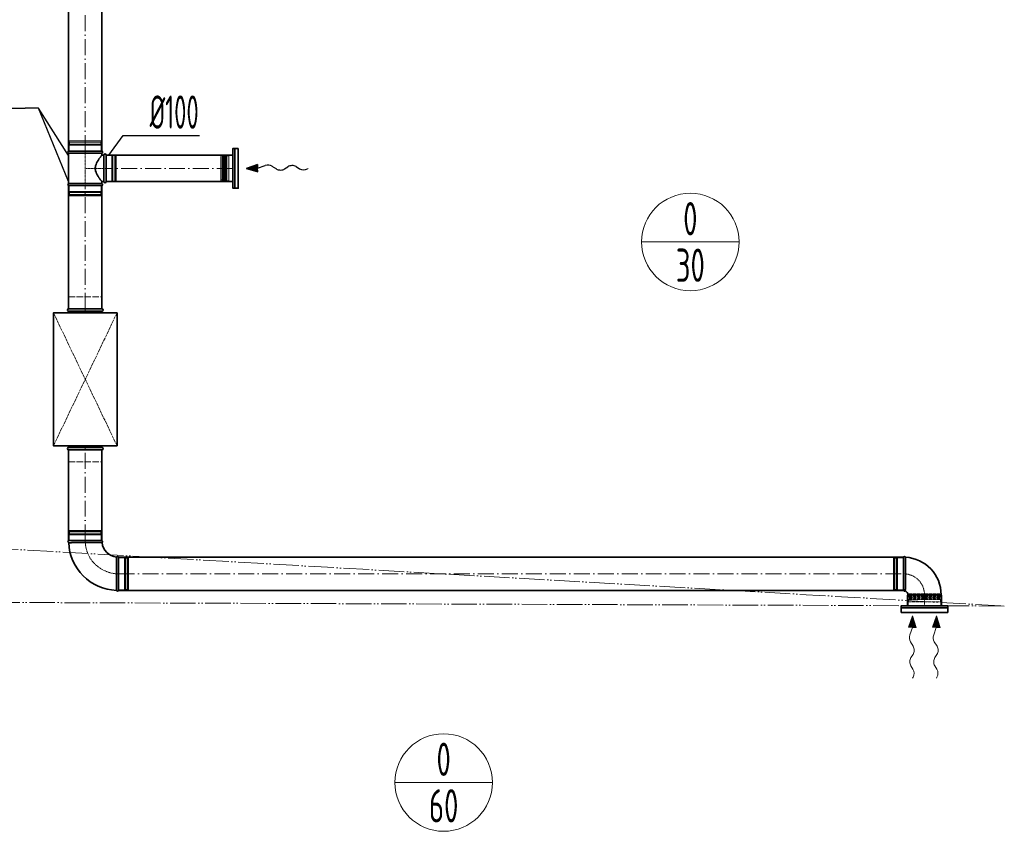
# Model space of a CAD drawing. Header units: millimetres. Extents: x 7400 to 85045, y 24168 to 123018.
# Tile 23 of 79: x 34282 to 37984, y 59590 to 62643. Entities that reach past the tile are written whole.
import ezdxf
from ezdxf.enums import TextEntityAlignment as Align

# ---------------------------------------------------------------- set-up
doc = ezdxf.new("R2010")
doc.units = ezdxf.units.MM
for name, pattern in [('ACAD_ISO02W100', [15, 12, -3]), ('ACAD_ISO05W100', [33, 24, -3, 0, -3, 0, -3]), ('ACAD_ISO10W100', [18, 12, -3, 0, -3]), ('phl_thick', [0])]:
    doc.linetypes.add(name, pattern=pattern)
for name, color, linetype, lineweight in [('VZT_05 ETA (ODVOD) - OBRYS', 6, 'Continuous', 35), ('VZT_06 ETA (ODVOD) - OSA', 6, 'ACAD_ISO10W100', 5), ('VZT_30 DISTRIBUČNÍ PRVKY - OBRYS', 1, 'Continuous', 35), ('VZT_33 DISTRIBUČNÍ PRVKY - SKRYTÉ', 8, 'ACAD_ISO02W100', 5), ('VZT_35 TLUMIČE HLUKU - OBRYS', 1, 'Continuous', 35), ('VZT_36 TLUMIČE HLUKU - OSA', 1, 'ACAD_ISO10W100', 5), ('VZT_37 TLUMIČE HLUKU - DETAIL', 8, 'ACAD_ISO02W100', 5), ('VZT_50 POPIS - OBECNE', 7, 'Continuous', 13), ('VZT_52 POPIS - DISTRIBUCE', 7, 'Continuous', 5), ('VZT_60_KOTY - DIMENZE', 7, 'Continuous', 5), ('VZT_POŽADAVKY NA STAVBU - PODHLEDY', 4, 'ACAD_ISO05W100', 5)]:
    doc.layers.add(name, color=color, linetype=linetype, lineweight=lineweight)
doc.layers.add('VZT_07 ETA (ODVOD) - NETISK', color=8, linetype='ACAD_ISO02W100', lineweight=5, plot=False)
doc.layers.add('VZT_39 TLUMIČE HLUKU - NETISK', color=8, linetype='ACAD_ISO02W100', lineweight=5, plot=False)
doc.styles.add('EVORA_125', font='isocp.shx', dxfattribs={"width": 0.6, "height": 125})
doc.styles.add('JS', font='isocp.shx', dxfattribs={"width": 0.6, "height": 125})

msp = doc.modelspace()

# ---------------------------------------------------------------- linework, layer by layer
at = {"color": 0, "lineweight": 13}
for p, q in [((37624.7, 60357.5), (37639.2, 60400.3)), ((37639.2, 60400.3), (37652.6, 60357.1)), ((37714.7, 60357.5), (37729.2, 60400.3)), ((37729.2, 60400.3), (37742.6, 60357.1)), ((37624.7, 60357.5), (37638.6, 60357.3)), ((37638.6, 60357.3), (37628.9, 60328.7)), ((37652.6, 60357.1), (37638.6, 60357.3)), ((37714.7, 60357.5), (37728.6, 60357.3)), ((37728.6, 60357.3), (37718.9, 60328.7)), ((37742.6, 60357.1), (37728.6, 60357.3)), ((37631.2, 60303.2), (37641.6, 60286.7)), ((37721.2, 60303.2), (37731.6, 60286.7)), ((37641.2, 60255.7), (37633.2, 60243.8)), ((37731.2, 60255.7), (37723.2, 60243.8)), ((37632.8, 60212.8), (37641, 60199.9)), ((37722.8, 60212.8), (37731, 60199.9))]:
    msp.add_line(p, q, dxfattribs=at)
at = {"lineweight": 13}
for p, q in [((37641.1, 60169.7), (37639.2, 60166.6)), ((37731.1, 60169.7), (37729.2, 60166.6))]:
    msp.add_line(p, q, dxfattribs=at)
at = {"color": 8, "lineweight": 5}
for points in [[(35042.8, 62127.2), (35038.9, 62128.6), (35038.9, 62083.5)], [(35043, 62128.2), (35043, 62083.5)], [(35054.7, 62127.4), (35054.7, 62083.5)], [(35058.3, 62129), (35058.3, 62083.5)], [(35061, 62131), (35061, 62083.5)], [(35083.9, 62132), (35068.9, 62132), (35068.9, 62035), (35083.9, 62035)], [(35083.9, 62132), (35083.9, 62035)], [(35042.8, 62039.7), (35038.9, 62038.3), (35038.9, 62083.5)], [(35043, 62038.8), (35043, 62083.5)], [(35054.7, 62039.6), (35054.7, 62083.5)], [(35058.3, 62037.9), (35058.3, 62083.5)], [(35061, 62036), (35061, 62083.5)], [(37623.2, 60438.7), (37745.2, 60438.7)]]:
    msp.add_lwpolyline(points, dxfattribs=at)
for points in [[(35049, 62135.6), (35047.6, 62129.9, 0.060863), (35047.5, 62129.2), (35047.5, 62083.5)], [(35049, 62135.6), (35050.4, 62129.7, -0.058981), (35050.5, 62129), (35050.5, 62083.5)], [(35068.9, 62131), (35061, 62131, 0.291473), (35058.6, 62129.4, 0.291473)], [(35049, 62031.4), (35047.6, 62037.1, -0.060863), (35047.5, 62037.7), (35047.5, 62083.5)], [(35049, 62031.4), (35050.4, 62037.3, 0.058981), (35050.5, 62037.9), (35050.5, 62083.5)], [(35068.9, 62036), (35061, 62036, -0.291473), (35058.6, 62037.5, -0.291473)]]:
    msp.add_lwpolyline(points, format="xyb", dxfattribs=at)
for centre, radius, start, end in [((35048.3, 62119.1), 10.5, 52.1622, 120.2824), ((35055.2, 62131.2), 3.88, 263.3265, 332.5007), ((35048.3, 62047.8), 10.5, 239.7176, 307.8378), ((35055.2, 62035.7), 3.88, 27.4993, 96.6735)]:
    msp.add_arc(centre, radius, start, end, dxfattribs=at)
at = {"color": 0, "lineweight": 13, "extrusion": (0, 0, -1)}
for centre, start_param, end_param in [((37640.7, 60318.6), 3.908129, 5.191299), ((37730.7, 60318.6), 3.908129, 5.191299), ((37632.1, 60271.3), 0.766537, 2.375056), ((37722.1, 60271.3), 0.766537, 2.375056), ((37642.3, 60228.2), 3.908129, 5.516649), ((37732.3, 60228.2), 3.908129, 5.516649), ((37631.4, 60184.5), 0.766537, 2.320574), ((37721.4, 60184.5), 0.766537, 2.320574)]:
    msp.add_ellipse(centre, major_axis=(0.3, 21.5), ratio=0.625, start_param=start_param, end_param=end_param, dxfattribs=at)
at = {"color": 0, "lineweight": 13}
for points in [[(37624.7, 60357.5), (37652.6, 60357.1), (37639.2, 60400.3)], [(37714.7, 60357.5), (37742.6, 60357.1), (37729.2, 60400.3)]]:
    msp.add_solid(points, dxfattribs=at)
at = {"layer": 'VZT_05 ETA (ODVOD) - OBRYS'}
for p, q in [((34591.3, 62148.5), (34466.3, 62148.5)), ((34466.3, 62140.8), (34591.3, 62140.8)), ((34466.3, 62026.1), (34466.3, 62140.8)), ((34591.3, 62133.5), (34591.3, 62140.8)), ((34598.8, 62133.5), (34591.3, 62133.5)), ((34598.8, 62133.5), (34598.8, 62033.5)), ((34606.8, 62133.5), (34606.8, 62033.5)), ((34591.3, 62026.1), (34466.3, 62026.1)), ((34591.3, 62018.5), (34466.3, 62018.5)), ((34598.8, 62033.5), (34591.3, 62033.5)), ((34591.3, 62026.1), (34591.3, 62033.5)), ((34466.3, 60683.5), (34591.3, 60683.5)), ((34653.8, 60621), (34653.8, 60496)), ((37605.2, 60496.2), (37605.2, 60621.2)), ((37620.7, 60478.7), (37620.7, 60438.7)), ((37746.7, 60479.7), (37621.7, 60479.7)), ((37747.7, 60478.7), (37747.7, 60438.7)), ((37747.7, 60438.7), (37620.7, 60438.7))]:
    msp.add_line(p, q, dxfattribs=at)
for points in [[(34466.3, 63374.7), (34466.3, 62148.5)], [(34591.3, 63374.7), (34591.3, 62148.5)], [(34606.8, 62133.5), (35083.9, 62133.5)], [(34466.3, 62018.5), (34466.3, 61555.1)], [(34591.3, 62018.5), (34591.3, 61555.1)], [(34606.8, 62033.5), (35083.9, 62033.5)], [(34466.3, 61025.1), (34466.3, 60683.5)], [(34591.3, 61025.1), (34591.3, 60683.5)], [(37605.2, 60621.2), (34653.8, 60621.2)], [(37605.2, 60496.2), (34653.8, 60496.2)]]:
    msp.add_lwpolyline(points, dxfattribs=at)
for centre, radius, start, end in [((34468, 62144.6), 4.17, 113.4678, 246.5322), ((34589.7, 62144.6), 4.17, 293.4678, 66.5322), ((34602.8, 62133.5), 4, 0, 180), ((34468, 62022.3), 4.17, 113.4678, 246.5322), ((34589.7, 62022.3), 4.17, 293.4678, 66.5322), ((34602.8, 62033.5), 4, 180, 0), ((34468, 60679.6), 4.17, 113.4678, 248.8928), ((34589.7, 60679.6), 4.17, 300.2981, 66.5322), ((34653.8, 60683.5), 187.5, 182.3607, 267.6393), ((34653.8, 60683.5), 62.5, 186.8302, 263.1698), ((34650, 60619.3), 4.17, 23.4678, 149.7019), ((37609.1, 60619.5), 4.17, 20.3309, 156.5322), ((37605.2, 60479.7), 141.5, 0, 86.8631), ((34650, 60497.6), 4.17, 201.1072, 336.5322), ((37609.1, 60497.9), 4.17, 203.4678, 312.7229), ((37605.2, 60479.7), 16.5, 0, 66.1907), ((37621.7, 60478.7), 1, 90, 180), ((37746.7, 60478.7), 1, 0, 90)]:
    msp.add_arc(centre, radius, start, end, dxfattribs=at)
for points, knots in [([(34591.3, 62133.5), (34591.3, 62133.5), (34591.3, 62133.4), (34591, 62133.1), (34590.8, 62132.8), (34590.3, 62132.1), (34589.9, 62131.7), (34589.1, 62130.7), (34588.7, 62130.1), (34587.7, 62128.8), (34587.1, 62128.1), (34585.9, 62126.5), (34585.3, 62125.7), (34583.9, 62123.9), (34583.2, 62122.9), (34581.8, 62120.9), (34581.1, 62119.9), (34579.6, 62117.7), (34578.9, 62116.6), (34577.3, 62114.2), (34576.5, 62112.9), (34574.9, 62110.2), (34574.1, 62108.9), (34572.6, 62106), (34571.8, 62104.5), (34569.7, 62100), (34568.5, 62096.8), (34567.2, 62091.9), (34566.9, 62090.3), (34566.5, 62086.9), (34566.3, 62085.2), (34566.3, 62081.8), (34566.5, 62080.1), (34566.9, 62076.7), (34567.2, 62075), (34568.5, 62070.1), (34569.7, 62066.9), (34571.8, 62062.4), (34572.6, 62060.9), (34574.1, 62058.1), (34574.9, 62056.7), (34576.5, 62054.1), (34577.3, 62052.8), (34578.9, 62050.4), (34579.6, 62049.2), (34581.1, 62047.1), (34581.8, 62046), (34583.2, 62044), (34583.9, 62043.1), (34585.3, 62041.3), (34585.9, 62040.4), (34587.1, 62038.9), (34587.7, 62038.1), (34588.7, 62036.8), (34589.1, 62036.2), (34589.9, 62035.2), (34590.3, 62034.8), (34590.8, 62034.1), (34591, 62033.9), (34591.3, 62033.6), (34591.3, 62033.5), (34591.3, 62033.5)], [80.753728, 80.753728, 80.753728, 80.753728, 85.721109, 85.721109, 90.68849, 90.68849, 95.655871, 95.655871, 100.623252, 100.623252, 105.590633, 105.590633, 110.558015, 110.558015, 115.525396, 115.525396, 120.492777, 120.492777, 125.619612, 125.619612, 130.746447, 130.746447, 135.873281, 135.873281, 141.000116, 141.000116, 151.253786, 151.253786, 156.38062, 156.38062, 161.507455, 161.507455, 166.63429, 166.63429, 171.761125, 171.761125, 182.014794, 182.014794, 187.141629, 187.141629, 192.268464, 192.268464, 197.395298, 197.395298, 202.522133, 202.522133, 207.489514, 207.489514, 212.456896, 212.456896, 217.424277, 217.424277, 222.391658, 222.391658, 227.359039, 227.359039, 232.32642, 232.32642, 237.293801, 237.293801, 242.261183, 242.261183, 242.261183, 242.261183]), ([(34591.8, 60676), (34591.8, 60676), (34591.7, 60676), (34591.4, 60676), (34591.1, 60676), (34590, 60676), (34589.3, 60676), (34586.1, 60676), (34583, 60676), (34574, 60675.9), (34567.9, 60675.9), (34553.8, 60675.9), (34545.9, 60675.8), (34529.7, 60675.8), (34521.5, 60675.8), (34505.6, 60675.8), (34498.1, 60675.8), (34485, 60675.8), (34479.4, 60675.8), (34472.4, 60675.7), (34470.3, 60675.7), (34467.3, 60675.7), (34466.5, 60675.7), (34466.5, 60675.7)], [197.067977, 197.067977, 197.067977, 197.067977, 201.792196, 201.792196, 209.190204, 209.190204, 218.040239, 218.040239, 237.760854, 237.760854, 262.206108, 262.206108, 286.831239, 286.831239, 311.323072, 311.323072, 335.946087, 335.946087, 360.704397, 360.704397, 377.088273, 377.088273, 394.105327, 394.105327, 394.105327, 394.105327]), ([(34646.4, 60621.4), (34646.4, 60621.4), (34646.4, 60619.8), (34646.4, 60613.7), (34646.3, 60609.2), (34646.3, 60597.8), (34646.3, 60591), (34646.2, 60576), (34646.2, 60567.9), (34646.2, 60551.6), (34646.2, 60543.5), (34646.1, 60528.3), (34646.1, 60521.3), (34646.1, 60509.6), (34646.1, 60504.8), (34646.1, 60498.2), (34646.1, 60496.4), (34646.1, 60496.1), (34646.1, 60496.1), (34646.1, 60496.1)], [0, 0, 0, 0, 24.235852, 24.235852, 48.531845, 48.531845, 73.024415, 73.024415, 97.570898, 97.570898, 122.078339, 122.078339, 146.53579, 146.53579, 170.957495, 170.957495, 195.359468, 195.359468, 197.168246, 197.168246, 197.168246, 197.168246]), ([(37611.9, 60494.8), (37611.9, 60494.8), (37611.9, 60495.2), (37612.1, 60497.3), (37612.2, 60499.5), (37612.4, 60505.7), (37612.5, 60509.7), (37612.7, 60520.5), (37612.8, 60527.7), (37612.8, 60543.4), (37612.9, 60551.7), (37612.9, 60568.3), (37612.9, 60576.4), (37612.9, 60591.4), (37612.9, 60598.1), (37613, 60609.3), (37613, 60613.8), (37613, 60619.5), (37613, 60621), (37613, 60621)], [197.702813, 197.702813, 197.702813, 197.702813, 209.733369, 209.733369, 228.63381, 228.63381, 247.962689, 247.962689, 273.396832, 273.396832, 298.447199, 298.447199, 323.101867, 323.101867, 347.591906, 347.591906, 372.010558, 372.010558, 395.3015, 395.3015, 395.3015, 395.3015])]:
    msp.add_open_spline(points, degree=3, knots=knots, dxfattribs=at)
at = {"layer": 'VZT_06 ETA (ODVOD) - OSA', "ltscale": 5}
for points in [[(34528.8, 62148.5), (34528.8, 63374.7)], [(35083.9, 62083.5), (34606.8, 62083.5)], [(34528.8, 61555.1), (34528.8, 62018.5)], [(34528.8, 60683.5), (34528.8, 61025.1)], [(34653.8, 60558.7), (37605.2, 60558.7)]]:
    msp.add_lwpolyline(points, dxfattribs=at)
at = {"layer": 'VZT_06 ETA (ODVOD) - OSA', "ltscale": 0.3}
for points in [[(34528.8, 62018.5), (34528.8, 62148.5)], [(34606.8, 62083.5), (34528.8, 62083.5)]]:
    msp.add_lwpolyline(points, dxfattribs=at)
for points in [[(34653.8, 60558.5), (34653.8, 60558.5, -0.414214), (34528.8, 60683.5), (34528.8, 60683.5)], [(37684.2, 60438.7), (37684.2, 60479.7, 0.414214), (37605.2, 60558.7), (37605.2, 60558.7)]]:
    msp.add_lwpolyline(points, format="xyb", dxfattribs=at)
at = {"layer": 'VZT_07 ETA (ODVOD) - NETISK', "ltscale": 0.4}
for p, q in [((34589.8, 62182), (34467.8, 62182)), ((34467.8, 62182), (34467.8, 62181.5)), ((34589.8, 62181.5), (34467.8, 62181.5)), ((34589.8, 62174.5), (34467.8, 62174.5)), ((34467.8, 62174.5), (34467.8, 62174)), ((34589.8, 62174), (34467.8, 62174)), ((34588.8, 62186.5), (34468.8, 62186.5)), ((34468.8, 62186.5), (34468.8, 62182.5)), ((34588.8, 62182.5), (34468.8, 62182.5)), ((34588.8, 62170.5), (34468.8, 62170.5)), ((34468.8, 62170.5), (34468.8, 62148.5)), ((34469.8, 62182.5), (34469.8, 62182)), ((34469.8, 62181.5), (34469.8, 62174.5)), ((34469.8, 62174), (34469.8, 62170.5)), ((34587.8, 62182.5), (34587.8, 62182)), ((34587.8, 62181.5), (34587.8, 62174.5)), ((34587.8, 62174), (34587.8, 62170.5)), ((34588.8, 62186.5), (34588.8, 62182.5)), ((34588.8, 62170.5), (34588.8, 62148.5)), ((34589.8, 62182), (34589.8, 62181.5)), ((34589.8, 62174.5), (34589.8, 62174)), ((34606.8, 62132.5), (34628.8, 62132.5)), ((34628.8, 62132.5), (34628.8, 62034.5)), ((34628.8, 62131.5), (34632.3, 62131.5)), ((34632.3, 62133.5), (34632.3, 62033.5)), ((34632.3, 62133.5), (34632.8, 62133.5)), ((34632.8, 62133.5), (34632.8, 62033.5)), ((34632.8, 62131.5), (34639.8, 62131.5)), ((34639.8, 62133.5), (34639.8, 62033.5)), ((34639.8, 62133.5), (34640.3, 62133.5)), ((34640.3, 62133.5), (34640.3, 62033.5)), ((34640.3, 62131.5), (34640.8, 62131.5)), ((34640.8, 62132.5), (34640.8, 62034.5)), ((34640.8, 62132.5), (34644.8, 62132.5)), ((34644.8, 62132.5), (34644.8, 62034.5)), ((34468.8, 62018.5), (34468.8, 61996.5)), ((34588.8, 62018.5), (34588.8, 61996.5)), ((34606.8, 62034.5), (34628.8, 62034.5)), ((34628.8, 62035.5), (34632.3, 62035.5)), ((34632.3, 62033.5), (34632.8, 62033.5)), ((34632.8, 62035.5), (34639.8, 62035.5)), ((34639.8, 62033.5), (34640.3, 62033.5)), ((34640.3, 62035.5), (34640.8, 62035.5)), ((34640.8, 62034.5), (34644.8, 62034.5)), ((34589.8, 61993), (34467.8, 61993)), ((34467.8, 61993), (34467.8, 61992.5)), ((34589.8, 61992.5), (34467.8, 61992.5)), ((34589.8, 61985.5), (34467.8, 61985.5)), ((34467.8, 61985.5), (34467.8, 61985)), ((34589.8, 61985), (34467.8, 61985)), ((34588.8, 61996.5), (34468.8, 61996.5)), ((34588.8, 61984.5), (34468.8, 61984.5)), ((34468.8, 61984.5), (34468.8, 61980.5)), ((34588.8, 61980.5), (34468.8, 61980.5)), ((34469.8, 61996.5), (34469.8, 61993)), ((34469.8, 61992.5), (34469.8, 61985.5)), ((34469.8, 61985), (34469.8, 61984.5)), ((34587.8, 61996.5), (34587.8, 61993)), ((34587.8, 61992.5), (34587.8, 61985.5)), ((34587.8, 61985), (34587.8, 61984.5)), ((34588.8, 61984.5), (34588.8, 61980.5)), ((34589.8, 61993), (34589.8, 61992.5)), ((34589.8, 61985.5), (34589.8, 61985)), ((34467.8, 60717), (34589.8, 60717)), ((34467.8, 60716.5), (34467.8, 60717)), ((34467.8, 60716.5), (34589.8, 60716.5)), ((34468.8, 60721.5), (34588.8, 60721.5)), ((34468.8, 60717.5), (34468.8, 60721.5)), ((34468.8, 60717.5), (34588.8, 60717.5)), ((34469.8, 60717), (34469.8, 60717.5)), ((34469.8, 60709.5), (34469.8, 60716.5)), ((34587.8, 60717), (34587.8, 60717.5)), ((34587.8, 60709.5), (34587.8, 60716.5)), ((34588.8, 60717.5), (34588.8, 60721.5)), ((34589.8, 60716.5), (34589.8, 60717)), ((34467.8, 60709.5), (34589.8, 60709.5)), ((34467.8, 60709), (34467.8, 60709.5)), ((34467.8, 60709), (34589.8, 60709)), ((34468.8, 60705.5), (34588.8, 60705.5)), ((34468.8, 60683.5), (34468.8, 60705.5)), ((34469.8, 60705.5), (34469.8, 60709)), ((34587.8, 60705.5), (34587.8, 60709)), ((34588.8, 60683.5), (34588.8, 60705.5)), ((34589.8, 60709), (34589.8, 60709.5)), ((34653.8, 60618.5), (34675.8, 60618.5)), ((34675.8, 60618.5), (34675.8, 60498.5)), ((34675.8, 60617.5), (34679.3, 60617.5)), ((34679.3, 60619.5), (34679.3, 60497.5)), ((34679.3, 60619.5), (34679.8, 60619.5)), ((34679.8, 60619.5), (34679.8, 60497.5)), ((34679.8, 60617.5), (34686.8, 60617.5)), ((34686.8, 60619.5), (34686.8, 60497.5)), ((34686.8, 60619.5), (34687.3, 60619.5)), ((34687.3, 60619.5), (34687.3, 60497.5)), ((34687.3, 60617.5), (34687.8, 60617.5)), ((34687.8, 60618.5), (34687.8, 60498.5)), ((34687.8, 60618.5), (34691.8, 60618.5)), ((34691.8, 60618.5), (34691.8, 60498.5)), ((37567.2, 60498.7), (37567.2, 60618.7)), ((37571.2, 60618.7), (37567.2, 60618.7)), ((37571.2, 60498.7), (37571.2, 60618.7)), ((37571.7, 60617.7), (37571.2, 60617.7)), ((37571.7, 60497.7), (37571.7, 60619.7)), ((37572.2, 60619.7), (37571.7, 60619.7)), ((37572.2, 60497.7), (37572.2, 60619.7)), ((37579.2, 60617.7), (37572.2, 60617.7)), ((37579.2, 60497.7), (37579.2, 60619.7)), ((37579.7, 60619.7), (37579.2, 60619.7)), ((37579.7, 60497.7), (37579.7, 60619.7)), ((37583.2, 60617.7), (37579.7, 60617.7)), ((37583.2, 60498.7), (37583.2, 60618.7)), ((37605.2, 60618.7), (37583.2, 60618.7)), ((34653.8, 60498.5), (34675.8, 60498.5)), ((34675.8, 60499.5), (34679.3, 60499.5)), ((34679.3, 60497.5), (34679.8, 60497.5)), ((34679.8, 60499.5), (34686.8, 60499.5)), ((34686.8, 60497.5), (34687.3, 60497.5)), ((34687.3, 60499.5), (34687.8, 60499.5)), ((34687.8, 60498.5), (34691.8, 60498.5)), ((37571.2, 60498.7), (37567.2, 60498.7)), ((37571.7, 60499.7), (37571.2, 60499.7)), ((37572.2, 60497.7), (37571.7, 60497.7)), ((37579.2, 60499.7), (37572.2, 60499.7)), ((37579.7, 60497.7), (37579.2, 60497.7)), ((37583.2, 60499.7), (37579.7, 60499.7)), ((37605.2, 60498.7), (37583.2, 60498.7))]:
    msp.add_line(p, q, dxfattribs=at)
at = {"layer": 'VZT_30 DISTRIBUČNÍ PRVKY - OBRYS'}
for points in [[(35103.9, 62158.5), (35103.9, 62008.5), (35083.9, 62008.5), (35083.9, 62158.5)], [(37596.7, 60413.7), (37771.7, 60413.7), (37771.7, 60438.7), (37596.7, 60438.7)]]:
    msp.add_lwpolyline(points, close=True, dxfattribs=at)
for points in [[(35090.6, 62008.5), (35090.6, 62158.5)], [(37771.7, 60430.8), (37596.7, 60430.8)]]:
    msp.add_lwpolyline(points, dxfattribs=at)
at = {"layer": 'VZT_33 DISTRIBUČNÍ PRVKY - SKRYTÉ'}
for points in [[(37619.6, 60473.6), (37625.3, 60475, -0.060863), (37626, 60475.1), (37684.2, 60475.1)], [(37619.6, 60473.6), (37625.5, 60472.2, 0.058981), (37626.2, 60472.1), (37684.2, 60472.1)], [(37624.2, 60453.7), (37624.2, 60461.6, -0.291473), (37625.8, 60464, -0.291473)], [(37748.8, 60473.6), (37743.1, 60475, 0.060863), (37742.5, 60475.1), (37684.2, 60475.1)], [(37748.8, 60473.6), (37742.9, 60472.2, -0.058981), (37742.3, 60472.1), (37684.2, 60472.1)], [(37744.2, 60453.7), (37744.2, 60461.6, 0.291473), (37742.7, 60464, 0.291473)]]:
    msp.add_lwpolyline(points, format="xyb", dxfattribs=at)
for points in [[(37624.2, 60461.6), (37684.2, 60461.6)], [(37626.2, 60464.2), (37684.2, 60464.2)], [(37628, 60479.8), (37626.6, 60483.7), (37684.2, 60483.7)], [(37627, 60479.5), (37684.2, 60479.5)], [(37627.8, 60467.9), (37684.2, 60467.9)], [(37740.5, 60479.8), (37741.9, 60483.7), (37684.2, 60483.7)], [(37741.4, 60479.5), (37684.2, 60479.5)], [(37740.6, 60467.9), (37684.2, 60467.9)], [(37742.3, 60464.2), (37684.2, 60464.2)], [(37744.2, 60461.6), (37684.2, 60461.6)], [(37623.2, 60438.7), (37623.2, 60453.7), (37745.2, 60453.7), (37745.2, 60438.7)]]:
    msp.add_lwpolyline(points, dxfattribs=at)
for centre, radius, start, end in [((37636.1, 60474.3), 10.5, 149.7176, 217.8378), ((37624, 60467.4), 3.88, 297.4993, 6.6735), ((37732.4, 60474.3), 10.5, 322.1622, 30.2824), ((37744.5, 60467.4), 3.88, 173.3265, 242.5007)]:
    msp.add_arc(centre, radius, start, end, dxfattribs=at)
at = {"layer": 'VZT_35 TLUMIČE HLUKU - OBRYS'}
for p, q in [((34466.3, 61555.1), (34591.3, 61555.1)), ((34466.3, 61025.1), (34591.3, 61025.1))]:
    msp.add_line(p, q, dxfattribs=at)
msp.add_lwpolyline([(34648.3, 61040.1), (34648.3, 61540.1), (34409.3, 61540.1), (34409.3, 61040.1)], close=True, dxfattribs=at)
for points in [[(34466.3, 61546.1), (34591.3, 61546.1)], [(34466.3, 61546.1), (34466.3, 61540.1)], [(34591.3, 61546.1), (34591.3, 61540.1)], [(34466.3, 61034.1), (34466.3, 61040.1)], [(34466.3, 61034.1), (34591.3, 61034.1)], [(34591.3, 61034.1), (34591.3, 61040.1)]]:
    msp.add_lwpolyline(points, dxfattribs=at)
for centre, start, end in [((34466.3, 61550.6), 90, 270), ((34591.3, 61550.6), 270, 90), ((34466.3, 61029.6), 90, 270), ((34591.3, 61029.6), 270, 90)]:
    msp.add_arc(centre, 4.5, start, end, dxfattribs=at)
at = {"layer": 'VZT_36 TLUMIČE HLUKU - OSA', "ltscale": 5}
for points in [[(34528.8, 61555.1), (34528.8, 61540.1)], [(34528.8, 61025.1), (34528.8, 61040.1)]]:
    msp.add_lwpolyline(points, dxfattribs=at)
at = {"layer": 'VZT_37 TLUMIČE HLUKU - DETAIL', "lineweight": 5}
for points in [[(34648.3, 61040.1), (34409.3, 61540.1)], [(34648.3, 61540.1), (34409.3, 61040.1)]]:
    msp.add_lwpolyline(points, dxfattribs=at)
at = {"layer": 'VZT_39 TLUMIČE HLUKU - NETISK', "ltscale": 2}
for points in [[(34466.3, 61555.1), (34466.3, 61600.1), (34591.3, 61600.1), (34591.3, 61555.1)], [(34466.3, 61025.1), (34466.3, 60980.1), (34591.3, 60980.1), (34591.3, 61025.1)]]:
    msp.add_lwpolyline(points, dxfattribs=at)
at = {"layer": 'VZT_50 POPIS - OBECNE', "color": 0, "lineweight": -2}
for p, q in [((35176.7, 62098), (35133.9, 62083.5)), ((35176.7, 62098), (35176.9, 62084.1)), ((35176.9, 62084.1), (35205.5, 62093.8)), ((35177.1, 62070.1), (35176.9, 62084.1)), ((35230.9, 62091.5), (35247.4, 62081.1)), ((35278.4, 62081.5), (35290.3, 62089.5)), ((35321.3, 62089.9), (35334.3, 62081.7)), ((35133.9, 62083.5), (35177.1, 62070.1))]:
    msp.add_line(p, q, dxfattribs=at)
at = {"layer": 'VZT_50 POPIS - OBECNE'}
msp.add_line((35364.4, 62081.6), (35367.5, 62083.5), dxfattribs=at)
at = {"layer": 'VZT_50 POPIS - OBECNE', "color": 0, "lineweight": -2}
for centre, start_param, end_param in [((35215.6, 62082), 3.908129, 5.191299), ((35306, 62080.4), 3.908129, 5.516649), ((35262.8, 62090.6), 0.766537, 2.375056), ((35349.6, 62091.3), 0.766537, 2.320574)]:
    msp.add_ellipse(centre, major_axis=(-21.5, -0.3), ratio=0.625, start_param=start_param, end_param=end_param, dxfattribs=at)
msp.add_solid([(35176.7, 62098), (35177.1, 62070.1), (35133.9, 62083.5)], dxfattribs=at)
at = {"layer": 'VZT_52 POPIS - DISTRIBUCE'}
for p, q in [((36620.4, 61806.7), (36987.2, 61806.7)), ((35692.9, 59773.6), (36059.7, 59773.6))]:
    msp.add_line(p, q, dxfattribs=at)
for centre in [(36803.8, 61806.7), (35876.3, 59773.6)]:
    msp.add_circle(centre, 183.4, dxfattribs=at)
at = {"layer": 'VZT_60_KOTY - DIMENZE', "linetype": 'ByBlock', "lineweight": -2}
for p, q in [((34353.4, 62309.6), (34303.4, 62309.6)), ((34671, 62207.6), (34721, 62207.6))]:
    msp.add_line(p, q, dxfattribs=at)
for points in [[(34062.8, 62309.6), (34303.4, 62309.6)], [(34466.3, 62131.7), (34353.4, 62309.6)], [(34466.3, 62033.5), (34353.4, 62309.6)], [(34353.4, 62309.6), (34353.4, 62309.6)]]:
    msp.add_lwpolyline(points, dxfattribs=at)
at = {"layer": 'VZT_60_KOTY - DIMENZE', "linetype": 'ByBlock', "lineweight": -2, "elevation": 0}
for points in [[(34617.8, 62132.5), (34671, 62207.6)], [(34721, 62207.6), (34958.6, 62207.6)]]:
    msp.add_lwpolyline(points, dxfattribs=at)
at = {"layer": 'VZT_POŽADAVKY NA STAVBU - PODHLEDY', "ltscale": 4}
for p, q in [((33784.3, 60678), (37984.3, 60437.4)), ((37984.3, 60437.4), (33785.3, 60452.4))]:
    msp.add_line(p, q, dxfattribs=at)

# ---------------------------------------------------------------- texts
at = {"layer": 'VZT_52 POPIS - DISTRIBUCE', "ltscale": 50, "style": 'JS', "width": 0.7}
for s, p in [('0', (36803.8, 61894.2)), ('30', (36803.8, 61719.2)), ('0', (35876.3, 59861.1)), ('60', (35876.3, 59686.1))]:
    msp.add_text(s, height=125, dxfattribs=at).set_placement(p, align=Align.MIDDLE_CENTER)
at = {"layer": 'VZT_60_KOTY - DIMENZE', "linetype": 'phl_thick', "char_height": 125, "attachment_point": 1, "style": 'EVORA_125'}
for s, insert in [('%%C125', (34062.8, 62459.6)), ('%%C100', (34771, 62357.6))]:
    msp.add_mtext(s, dxfattribs=dict(at, insert=insert))

doc.saveas('drawing.dxf')
